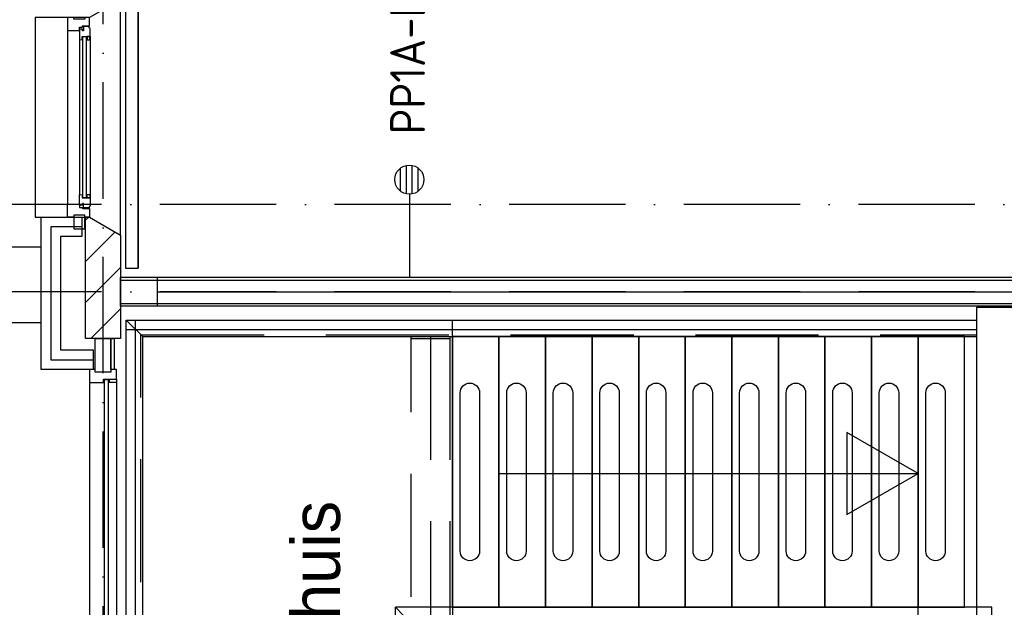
# Model space of a CAD drawing. Header units: millimetres. Extents: x -6587 to 112313, y 244 to 84344.
# Tile 11 of 54: x 17169 to 22243, y 40080 to 43110. Entities that reach past the tile are written whole.
import ezdxf
from ezdxf.enums import TextEntityAlignment as Align

# ---------------------------------------------------------------- set-up
doc = ezdxf.new("R2010")
doc.units = ezdxf.units.MM
doc.header["$LTSCALE"] = 100
doc.linetypes.add('DASHDOT', pattern=[9, 6, -1.5, 0, -1.5])
doc.linetypes.add('HIDDEN', pattern=[9.525, 6.35, -3.175])
doc.layers.get('0').update_dxf_attribs({"color": 9, "linetype": 'CONTINUOUS'})
for name, color, linetype in [('AL$1----_ALGEMEEN', 7, 'CONTINUOUS'), ('AL$7----_STRAMIEN', 1, 'DASHDOT'), ('AL21----_BUITENWAND', 4, 'CONTINUOUS'), ('AL22----_BINNENWAND', 7, 'CONTINUOUS'), ('AL24----_TRAPPEN', 7, 'CONTINUOUS'), ('AL27----_DAKEN', 7, 'CONTINUOUS'), ('AL28----_KONSTRUKTIE', 3, 'CONTINUOUS'), ('AL29----_BOVENBOUW', 7, 'CONTINUOUS'), ('AL31----_BUITENKOZ', 7, 'CONTINUOUS'), ('ALL-----_REFLIJNEN', 8, 'CONTINUOUS'), ('ALXA3---_VOLZWART', 14, 'CONTINUOUS'), ('ALXAB---_PREFABBETON', 1, 'CONTINUOUS'), ('ALXOU---_GLAS', 7, 'CONTINUOUS'), ('BOUW', 8, 'CONTINUOUS'), ('EA61303-_ARCEER', 1, 'CONTINUOUS'), ('EB6441--_ATTRIB', 2, 'CONTINUOUS'), ('EL61303-_WANDGOOT', 3, 'CONTINUOUS'), ('EL6441--_DATACOM', 3, 'CONTINUOUS'), ('HEKWERKEN', 1, 'CONTINUOUS'), ('LIJN025', 10, 'CONTINUOUS'), ('TRAP', 7, 'CONTINUOUS'), ('TRAPBEKLEDIG', 7, 'CONTINUOUS'), ('WANDGOTEN2EA', 3, 'CONTINUOUS')]:
    doc.layers.add(name, color=color, linetype=linetype)
doc.styles.add('1_8', font='iso', dxfattribs={"width": 0.7, "height": 1.8})
doc.styles.add('2_0', font='iso', dxfattribs={"height": 200})
doc.styles.add('BURO-025', font='BUROFONT.shx', dxfattribs={"height": 250})
doc.styles.get("Standard").update_dxf_attribs({"font": 'iso.shx'})

# ---------------------------------------------------------------- blocks, each defined once
blk = doc.blocks.new('ES4X2')
for p, q in [((-0.45, 1.4), (-0.45, 2.6)), ((-0.15, 1.265), (-0.15, 2.735)), ((0.15, 1.265), (0.15, 2.735)), ((0.45, 1.4), (0.45, 2.6)), ((0, 1.25), (0, -3))]:
    blk.add_line(p, q)
blk.add_circle((0, 2), 0.75)
at = {"style": '1_8', "flags": 8}
for tag, p in [('NUMMER', (1.25, 3.5)), ('CODE', (-1.25, 3.5))]:
    blk.add_attdef(tag, text='', height=1.8, rotation=90, dxfattribs=at).set_placement(p, align=Align.MIDDLE_LEFT)
blk.add_attdef('M_CODE', text='', height=1.8, dxfattribs=at).set_placement((0, 0), align=Align.MIDDLE_CENTER)
blk = doc.blocks.new('EH100000')
at = {"linetype": 'ByBlock'}
for p, q in [((1, 0.5), (0, 0.5)), ((1, 0.5, 1), (0, 0.5, 1)), ((0, -0.5, 1), (1, -0.5, 1)), ((1, -0.5), (0, -0.5))]:
    blk.add_line(p, q, dxfattribs=at)
at = {"linetype": 'ByBlock', "invisible_edges": 15}
for points in [[(1, -0.5), (0, -0.5), (0, 0.5), (1, 0.5)], [(0, 0.5), (1, 0.5), (1, 0.5, 1), (0, 0.5, 1)], [(0, -0.5, 1), (1, -0.5, 1), (1, -0.5), (0, -0.5)]]:
    blk.add_3dface(points, dxfattribs=at)
at = {"linetype": 'ByBlock', "style": '2_0', "flags": 8}
blk.add_attdef('FUNCTIE', text='', height=0.5, dxfattribs=at).set_placement((0.5, 0), align=Align.MIDDLE)
at = {"linetype": 'ByBlock', "flags": 9}
blk.add_attdef('SCHOT', text='', height=0.5, dxfattribs=at).set_placement((0.5, 0), align=Align.MIDDLE)
blk = doc.blocks.new('EH100005')
blk.add_lwpolyline([(-1, -0.5), (0, -0.5), (0, 0.5), (-1, 0.5)])
at = {"style": '2_0', "flags": 9}
blk.add_attdef('HULPSTUK', text='', height=0.5, dxfattribs=at).set_placement((0, 0), align=Align.MIDDLE)
blk = doc.blocks.new('WANDGOTEN2EA')
at = {"layer": 'EA61303-_ARCEER'}
h = blk.add_hatch(dxfattribs=at)
h.set_pattern_fill('LINE,N', color=256, scale=20, angle=225, style=0)
h.set_pattern_definition([(225, (17747.5, 41828), (44.9013, -44.9013), [])])
edge = h.paths.add_edge_path()
edge.add_line((17780, 41828), (17780, 50549))
edge = h.paths.add_edge_path()
edge.add_line((17780, 50549), (17715, 50549))
edge = h.paths.add_edge_path()
edge.add_line((17715, 50549), (17715, 41828))
edge = h.paths.add_edge_path()
edge.add_line((17715, 41828), (17780, 41828))
at = {"layer": 'EL61303-_WANDGOOT', "yscale": 65, "zscale": 119.9999999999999}
for name, xscale, rotation in [('EH100000', 8721, 90), ('EH100005', 119.9999999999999, 270)]:
    blk.add_blockref(name, (17747.5, 41828), dxfattribs=dict(at, xscale=xscale, rotation=rotation))
blk = doc.blocks.new('A$Cb38f1ce1')
at = {"layer": 'AL$1----_ALGEMEEN', "color": 8}
for p, q in [((16147.7, 33553.1), (16147.7, 34949.1)), ((16387.7, 34949.1), (16387.7, 33553.1)), ((16387.7, 34949.1), (16387.7, 33553.1)), ((16627.7, 34949.1), (16627.7, 33553.1)), ((16627.7, 34949.1), (16627.7, 33553.1)), ((16867.7, 34949.1), (16867.7, 33553.1)), ((16867.7, 34949.1), (16867.7, 33553.1)), ((17107.7, 34949.1), (17107.7, 33553.1)), ((17107.7, 34949.1), (17107.7, 33553.1)), ((17347.7, 34949.1), (17347.7, 33553.1)), ((17347.7, 34949.1), (17347.7, 33553.1)), ((17587.7, 34949.1), (17587.7, 33553.1)), ((17587.7, 34949.1), (17587.7, 33553.1)), ((17827.7, 34949.1), (17827.7, 33553.1)), ((17827.7, 34949.1), (17827.7, 33553.1)), ((18067.7, 34949.1), (18067.7, 33553.1)), ((18067.7, 34949.1), (18067.7, 33553.1)), ((18307.7, 34949.1), (18307.7, 33553.1)), ((18307.7, 34949.1), (18307.7, 33553.1)), ((18547.7, 34949.1), (18547.7, 33553.1)), ((18547.7, 34949.1), (18547.7, 33553.1)), ((18787.7, 33553.1), (18787.7, 34949.1))]:
    blk.add_line(p, q, dxfattribs=at)
for points in [[(16147.7, 34949.1), (16147.7, 33553.1), (16387.7, 33553.1), (16387.7, 34949.1)], [(16387.7, 34949.1), (16387.7, 33553.1), (16627.7, 33553.1), (16627.7, 34949.1)], [(16627.7, 34949.1), (16627.7, 33553.1), (16867.7, 33553.1), (16867.7, 34949.1)], [(16867.7, 34949.1), (16867.7, 33553.1), (17107.7, 33553.1), (17107.7, 34949.1)], [(17107.7, 34949.1), (17107.7, 33553.1), (17347.7, 33553.1), (17347.7, 34949.1)], [(17347.7, 34949.1), (17347.7, 33553.1), (17587.7, 33553.1), (17587.7, 34949.1)], [(17587.7, 34949.1), (17587.7, 33553.1), (17827.7, 33553.1), (17827.7, 34949.1)], [(17827.7, 34949.1), (17827.7, 33553.1), (18067.7, 33553.1), (18067.7, 34949.1)], [(18067.7, 34949.1), (18067.7, 33553.1), (18307.7, 33553.1), (18307.7, 34949.1)], [(18307.7, 34949.1), (18307.7, 33553.1), (18547.7, 33553.1), (18547.7, 34949.1)], [(18547.7, 34949.1), (18547.7, 33553.1), (18787.7, 33553.1), (18787.7, 34949.1)]]:
    blk.add_lwpolyline(points, close=True, dxfattribs=at)
blk.add_lwpolyline([(18787.7, 34949.1), (18850.7, 34949.1)], dxfattribs=at)
at = {"layer": 'AL$7----_STRAMIEN', "color": 1}
blk.add_line((14347.7, 1456.2), (14347.7, 70113), dxfattribs=at)
for points in [[(86347.7, 35630), (1577.4, 35630)], [(86347.7, 35180), (750, 35180)]]:
    blk.add_lwpolyline(points, dxfattribs=at)
at = {"layer": 'AL21----_BUITENWAND', "color": 8}
for p, q in [((14027.7, 34779.9), (14027.7, 35565)), ((14027.7, 35565), (14237.7, 35565)), ((14237.7, 35565), (14237.7, 35465)), ((14237.7, 35465), (14127.7, 35465)), ((14127.7, 35465), (14127.7, 34879.9)), ((14127.7, 34879.9), (14297.2, 34879.9)), ((14297.2, 34879.9), (14297.2, 34779.9)), ((14297.2, 34779.9), (14027.7, 34779.9))]:
    blk.add_line(p, q, dxfattribs=at)
at = {"layer": 'AL22----_BINNENWAND', "color": 8}
for p, q in [((14437.7, 35255), (21147.7, 35255)), ((14437.7, 35105), (14437.7, 35255)), ((14627.7, 35255), (21147.7, 35255)), ((14627.7, 35105), (14627.7, 35255)), ((21297.7, 35105), (14437.7, 35105)), ((21297.7, 35105), (14627.7, 35105))]:
    blk.add_line(p, q, dxfattribs=at)
at = {"layer": 'AL22----_BINNENWAND', "color": 8, "linetype": 'Continuous'}
for p, q in [((14437.7, 35240), (21162.7, 35240)), ((14627.7, 35240), (21162.7, 35240)), ((14437.7, 35120), (21282.7, 35120)), ((14627.7, 35120), (21282.7, 35120))]:
    blk.add_line(p, q, dxfattribs=at)
at = {"layer": 'AL24----_TRAPPEN', "color": 8}
for p, q in [((14466.7, 35034.1), (18850.7, 35034.1)), ((14551.7, 34949.1), (14466.7, 35034.1)), ((14466.7, 34986.1), (18850.7, 34986.1)), ((14551.7, 34949.1), (18787.7, 34949.1)), ((16147.7, 33553.1), (18787.7, 33553.1))]:
    blk.add_line(p, q, dxfattribs=at)
at = {"layer": 'AL24----_TRAPPEN', "color": 8, "linetype": 'HIDDEN'}
for p, q in [((14542.2, 31777.6), (14542.2, 34958.6)), ((14542.2, 34958.6), (18850.7, 34958.6))]:
    blk.add_line(p, q, dxfattribs=at)
at = {"layer": 'AL24----_TRAPPEN', "color": 8}
blk.add_lwpolyline([(18547.7, 34243.1), (18181.1, 34454.7), (18181.1, 34031.4)], close=True, dxfattribs=at)
blk.add_lwpolyline([(16387.7, 34243.1), (18547.7, 34243.1)], dxfattribs=at)
at = {"layer": 'AL27----_DAKEN', "color": 8}
for p, q in [((14027.7, 35410), (1812.7, 35410)), ((14027.7, 35020), (1422.7, 35020))]:
    blk.add_line(p, q, dxfattribs=at)
at = {"layer": 'AL28----_KONSTRUKTIE', "color": 8}
for p, q in [((14127.7, 35565), (14127.7, 35565)), ((18850.7, 35100), (21117.3, 35100))]:
    blk.add_line(p, q, dxfattribs=at)
at = {"layer": 'AL28----_KONSTRUKTIE', "color": 8, "linetype": 'Continuous'}
for p, q in [((14257.7, 34939.9), (14257.7, 35565)), ((14257.7, 35565), (14277.7, 35565)), ((14277.7, 35565), (14437.7, 35472.6)), ((14437.7, 35472.6), (14437.7, 34939.9)), ((14437.7, 34939.9), (14257.7, 34939.9))]:
    blk.add_line(p, q, dxfattribs=at)
at = {"layer": 'AL29----_BOVENBOUW', "color": 8}
for p, q in [((14466.7, 31702.1), (14466.7, 35034.1)), ((14514.7, 31702.1), (14514.7, 35034.1)), ((16147.7, 34949.1), (16147.7, 35034.1)), ((18547.7, 33468.1), (18547.7, 33553.1))]:
    blk.add_line(p, q, dxfattribs=at)
at = {"layer": 'AL29----_BOVENBOUW', "color": 8, "linetype": 'HIDDEN'}
for p, q in [((15934.7, 31702.1), (15934.7, 34949.1)), ((15934.7, 34939.1), (16134.7, 34939.1)), ((16034.7, 34949.1), (16034.7, 31666.2)), ((16134.7, 34949.1), (16134.7, 31702.1))]:
    blk.add_line(p, q, dxfattribs=at)
at = {"layer": 'AL29----_BOVENBOUW', "color": 8}
blk.add_lwpolyline([(14551.7, 31787.1), (14551.7, 34949.1), (16147.7, 34949.1), (16147.7, 31787.1)], close=True, dxfattribs=at)
at = {"layer": 'AL31----_BUITENKOZ', "color": 8}
for p, q in [((14307.2, 34765.9), (14307.2, 34939.9)), ((14307.2, 34939.9), (14387.2, 34939.9)), ((14387.2, 34939.9), (14387.2, 34765.9)), ((14387.2, 34779.9), (14387.2, 34939.9)), ((14387.2, 34939.9), (14404.7, 34939.9)), ((14404.7, 34939.9), (14404.7, 34779.9)), ((14387.2, 34765.9), (14307.2, 34765.9)), ((14404.7, 34779.9), (14387.2, 34779.9))]:
    blk.add_line(p, q, dxfattribs=at)
for points in [[(14277.7, 35565), (14437.7, 35472.6), (14437.7, 36687.4), (14277.7, 36595), (13997.7, 36595), (13997.7, 35565)], [(14277.7, 36595), (14252.7, 36595), (14252.7, 36585), (14196.7, 36585), (14196.7, 36595), (14163.7, 36595), (14163.7, 36528), (14226.7, 36528), (14226.7, 36545), (14241.7, 36545), (14241.7, 36551), (14277.7, 36551)], [(14280.7, 36538.3), (14276.4, 36540.7), (14276.4, 36547.8), (14246.7, 36547.8), (14246.7, 36525.3), (14241.7, 36525.3), (14241.7, 36533.3), (14226.7, 36533.3), (14226.7, 36528), (14226.7, 36480.9), (14239.7, 36478.8), (14239.7, 36495.8), (14280.7, 36495.8)], [(14278.4, 36495.8), (14264.8, 36495.8), (14264.8, 36478.8), (14278.4, 36478.8)], [(14280.7, 35621.7), (14276.4, 35619.2), (14276.4, 35612.2), (14246.7, 35612.2), (14246.7, 35634.7), (14241.7, 35634.7), (14241.7, 35626.7), (14226.7, 35626.7), (14226.7, 35632), (14226.7, 35679.1), (14239.7, 35681.2), (14239.7, 35664.2), (14280.7, 35664.2)], [(14278.4, 35664.2), (14264.8, 35664.2), (14264.8, 35681.2), (14278.4, 35681.2)], [(14277.7, 35565), (14252.7, 35565), (14252.7, 35575), (14196.7, 35575), (14196.7, 35565), (14163.7, 35565), (14163.7, 35632), (14226.7, 35632), (14226.7, 35615), (14241.7, 35615), (14241.7, 35609), (14277.7, 35609)], [(14252.7, 35575), (14196.7, 35575), (14196.7, 35504), (14252.7, 35504)], [(14349.7, 34712.9), (14349.7, 34729.9), (14416.7, 34729.9), (14416.7, 34779.9), (14387.2, 34779.9), (14387.2, 34765.9), (14307.2, 34765.9), (14307.2, 34779.9), (14277.7, 34779.9), (14277.7, 34712.9)], [(14378.7, 34712.9), (14374.7, 34712.9), (14374.7, 34725.9), (14353.7, 34725.9), (14353.7, 34712.9), (14349.7, 34712.9), (14349.7, 34729.9), (14378.7, 34729.9)], [(14378.7, 34729.9), (14416.7, 34729.9), (14416.7, 34712.9), (14378.7, 34712.9)]]:
    blk.add_lwpolyline(points, close=True, dxfattribs=at)
for points in [[(14163.7, 36528), (14163.7, 35632)], [(14280.7, 36495.8), (14280.7, 35664.2)], [(14226.7, 36480.9), (14226.7, 35679.1)], [(14277.7, 34712.9), (14277.7, 33413.4)], [(14416.7, 34712.9), (14416.7, 33413.4)]]:
    blk.add_lwpolyline(points, dxfattribs=at)
at = {"layer": 'AL31----_BUITENKOZ', "color": 8, "linetype": 'Continuous'}
blk.add_lwpolyline([(14262.7, 36493.8), (14241.7, 36493.8), (14241.7, 35666.2), (14262.7, 35666.2)], close=True, dxfattribs=at)
at = {"layer": 'ALL-----_REFLIJNEN', "color": 8, "linetype": 'Continuous'}
for p, q in [((14237.7, 35515), (14077.7, 35515)), ((14077.7, 35515), (14077.7, 34829.9)), ((14627.7, 35180), (21222.7, 35180)), ((14077.7, 34829.9), (14297.2, 34829.9))]:
    blk.add_line(p, q, dxfattribs=at)
at = {"layer": 'ALXA3---_VOLZWART', "color": 8}
for p, q in [((14237.7, 35515), (14077.7, 35515)), ((14077.7, 35515), (14077.7, 34829.9)), ((14077.7, 34829.9), (14297.2, 34829.9))]:
    blk.add_line(p, q, dxfattribs=at)
at = {"layer": 'ALXAB---_PREFABBETON', "color": 8}
for p, q in [((14257.7, 35548.9), (14273.8, 35565)), ((14257.7, 35336.8), (14409.7, 35488.8)), ((14257.7, 35124.6), (14437.7, 35304.6)), ((14285.1, 34939.9), (14437.7, 35092.5))]:
    blk.add_line(p, q, dxfattribs=at)
at = {"layer": 'ALXOU---_GLAS', "color": 8}
blk.add_lwpolyline([(14353.7, 33400.4), (14374.7, 33400.4), (14374.7, 34725.9), (14353.7, 34725.9)], close=True, dxfattribs=at)
at = {"layer": 'HEKWERKEN', "color": 8}
for p, q in [((15854.7, 33193.1), (15854.7, 33553.1)), ((15894.7, 33513.1), (15854.7, 33553.1)), ((18927.7, 33553.1), (15854.7, 33553.1)), ((18927.7, 31650.1), (18927.7, 33553.1))]:
    blk.add_line(p, q, dxfattribs=at)
at = {"layer": 'TRAP', "color": 8}
blk.add_lwpolyline([(18850.7, 31655), (18850.7, 35100)], dxfattribs=at)
at = {"layer": 'TRAPBEKLEDIG', "color": 8}
for points in [[(16287.7, 34659.1), (16287.7, 33843.1, -1), (16187.7, 33843.1), (16187.7, 34659.1, -1)], [(16527.7, 34659.1), (16527.7, 33843.1, -1), (16427.7, 33843.1), (16427.7, 34659.1, -1)], [(16767.7, 34659.1), (16767.7, 33843.1, -1), (16667.7, 33843.1), (16667.7, 34659.1, -1)], [(17007.7, 34659.1), (17007.7, 33843.1, -1), (16907.7, 33843.1), (16907.7, 34659.1, -1)], [(17247.7, 34659.1), (17247.7, 33843.1, -1), (17147.7, 33843.1), (17147.7, 34659.1, -1)], [(17487.7, 34659.1), (17487.7, 33843.1, -1), (17387.7, 33843.1), (17387.7, 34659.1, -1)], [(17727.7, 34659.1), (17727.7, 33843.1, -1), (17627.7, 33843.1), (17627.7, 34659.1, -1)], [(17967.7, 34659.1), (17967.7, 33843.1, -1), (17867.7, 33843.1), (17867.7, 34659.1, -1)], [(18207.7, 34659.1), (18207.7, 33843.1, -1), (18107.7, 33843.1), (18107.7, 34659.1, -1)], [(18447.7, 34659.1), (18447.7, 33843.1, -1), (18347.7, 33843.1), (18347.7, 34659.1, -1)], [(18687.7, 34659.1), (18687.7, 33843.1, -1), (18587.7, 33843.1), (18587.7, 34659.1, -1)]]:
    blk.add_lwpolyline(points, format="xyb", close=True, dxfattribs=at)
at = {"layer": 'BOUW', "style": 'BURO-025'}
blk.add_text('trappenhuis', height=250, rotation=90, dxfattribs=at).set_placement((15568.4, 32354.5))

msp = doc.modelspace()

# ---------------------------------------------------------------- block references
at = {"layer": 'EL6441--_DATACOM'}
ref = msp.add_blockref('ES4X2', (19177, 42085), dxfattribs=dict(at, xscale=100, yscale=100, zscale=100, rotation=359.9999999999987))
ref.add_attrib('CODE', 'PP1A-K01', dxfattribs={"layer": 'EB6441--_ATTRIB', "color": 1, "height": 180, "rotation": 90, "style": '1_8', "flags": 8}).set_placement((19168, 42518.1), align=Align.MIDDLE_LEFT)
at = {"layer": 'LIJN025'}
msp.add_blockref('A$Cb38f1ce1', (3251.2, 6526.8), dxfattribs=at)
at = {"layer": 'WANDGOTEN2EA'}
msp.add_blockref('WANDGOTEN2EA', (0, 0), dxfattribs=at)

doc.saveas('drawing.dxf')
